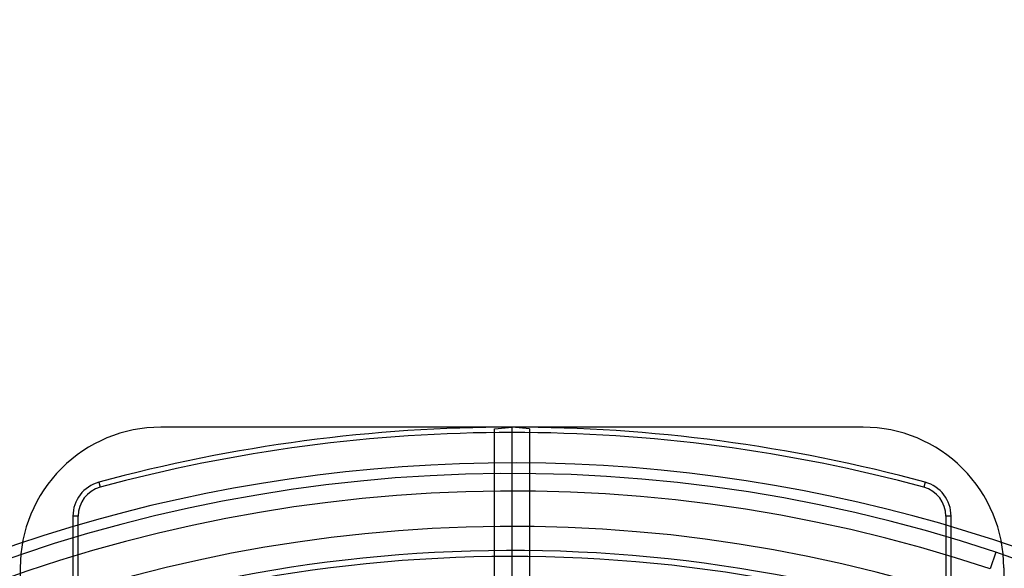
# Model space of a CAD drawing. Header units: millimetres. Extents: x 0 to 297, y 0 to 210.
# Tile 36 of 256: x 147.216 to 147.496, y 91.766 to 91.922. Entities that reach past the tile are written whole.
import ezdxf

# ---------------------------------------------------------------- set-up
doc = ezdxf.new("R2010")
doc.units = ezdxf.units.MM
doc.header["$LTSCALE"] = 16.335
doc.layers.get('0').update_dxf_attribs({"linetype": 'CONTINUOUS'})
for name, color, linetype in [('01_GLOBAL', 7, 'CONTINUOUS'), ('INTFCLR_1', 7, 'CONTINUOUS'), ('INTFCLR_144815', 7, 'CONTINUOUS'), ('INTFCLR_72935', 7, 'CONTINUOUS')]:
    doc.layers.add(name, color=color, linetype=linetype)

msp = doc.modelspace()

# ---------------------------------------------------------------- linework, layer by layer
at = {"color": 7, "linetype": 'Continuous'}
msp.add_circle((148.0808034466, 92.1164639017), 1.9, dxfattribs=at)
at = {"color": 9, "linetype": 'Continuous'}
msp.add_arc((148.0808034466, 92.1164639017), 1.8756493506, 182.9674534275, 267.0325465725, dxfattribs=at)
at = {"layer": '01_GLOBAL', "color": 7, "linetype": 'Continuous'}
msp.add_circle((148.0808034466, 92.1164639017), 1.925, dxfattribs=at)
at = {"layer": 'INTFCLR_1', "color": 6, "linetype": 'Continuous'}
for p, q in [((147.3506636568, 91.80588666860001), (147.3556636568, 91.80632411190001)), ((147.3506636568, 90.9567615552), (147.3506636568, 91.80588666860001)), ((147.3556636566, 91.4475288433), (147.3556636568, 91.80632411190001)), ((147.4556636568, 91.80632411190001), (147.3556636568, 91.80632411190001)), ((147.4956636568, 91.7663241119), (147.4956636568, 91.62348131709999))]:
    msp.add_line(p, q, dxfattribs=at)
msp.add_arc((147.4556636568, 91.7663241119), 0.04, 359.9999999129, 90.00000005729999, dxfattribs=at)
at = {"layer": 'INTFCLR_144815', "color": 9, "linetype": 'Continuous'}
for p, q in [((147.2380500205, 91.7906822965), (147.2384420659, 91.7892344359)), ((147.4732772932, 91.7906822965), (147.4728852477, 91.7892344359)), ((147.2306636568, 91.7810298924), (147.2306636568, 91.7541338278)), ((147.2321636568, 91.7810298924), (147.2306636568, 91.7810298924)), ((147.2321636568, 91.7541338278), (147.2321636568, 91.7810298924)), ((147.4791636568, 91.7810298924), (147.4791636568, 91.7541338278)), ((147.4806636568, 91.7810298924), (147.4791636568, 91.7810298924)), ((147.4806636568, 91.7541338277), (147.4806636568, 91.7810298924)), ((147.4933935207, 91.7707866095), (147.4918168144, 91.7660419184)), ((147.5028144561, 91.7674579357), (147.4933935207, 91.7707866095))]:
    msp.add_line(p, q, dxfattribs=at)
for centre, radius, start, end in [((147.3556636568, 91.35632411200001), 0.4499999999, 74.8490090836, 105.1509908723), ((147.3556636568, 91.35632411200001), 0.4484999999, 74.8490091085, 105.1509908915), ((147.3556636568, 91.35632411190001), 0.4367478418, 71.617857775, 156.0236179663), ((147.3556636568, 91.35632411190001), 0.4317480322, 71.6178577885, 156.0236179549), ((147.2406636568, 91.7810298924), 0.01, 105.1509908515, 180.0000000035), ((147.2406636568, 91.7810298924), 0.0085, 105.1509907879, 180.0000005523), ((147.4706636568, 91.7810298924), 0.0085, 359.9999994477, 74.849009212), ((147.4706636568, 91.7810298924), 0.01, 2e-08, 74.8490091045), ((147.3556636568, 91.35632411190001), 0.4132177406, 70.768222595, 162.2317774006)]:
    msp.add_arc(centre, radius, start, end, dxfattribs=at)
at = {"layer": 'INTFCLR_144815', "color": 6, "linetype": 'Continuous'}
for radius, start, end in [(0.4398395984, 313.9937911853, 154.5150993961), (0.4217045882, 71.6563998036, 156.0440844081), (0.4149257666, 70.9981667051, 162.0018332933)]:
    msp.add_arc((147.3556636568, 91.35632411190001), radius, start, end, dxfattribs=at)
at = {"layer": 'INTFCLR_72935', "color": 6, "linetype": 'Continuous'}
for p, q in [((147.3556636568, 91.80632411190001), (147.2556636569, 91.80632411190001)), ((147.3556636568, 90.9513241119), (147.3556636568, 91.80632411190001)), ((147.3606636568, 91.80588666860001), (147.3556636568, 91.80632411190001)), ((147.3606636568, 91.80588666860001), (147.3606636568, 90.9567615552)), ((147.2156636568, 91.7663241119), (147.2156636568, 91.62348131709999))]:
    msp.add_line(p, q, dxfattribs=at)
msp.add_arc((147.2556636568, 91.7663241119), 0.04, 89.9999999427, 180.0000000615, dxfattribs=at)

doc.saveas('drawing.dxf')
